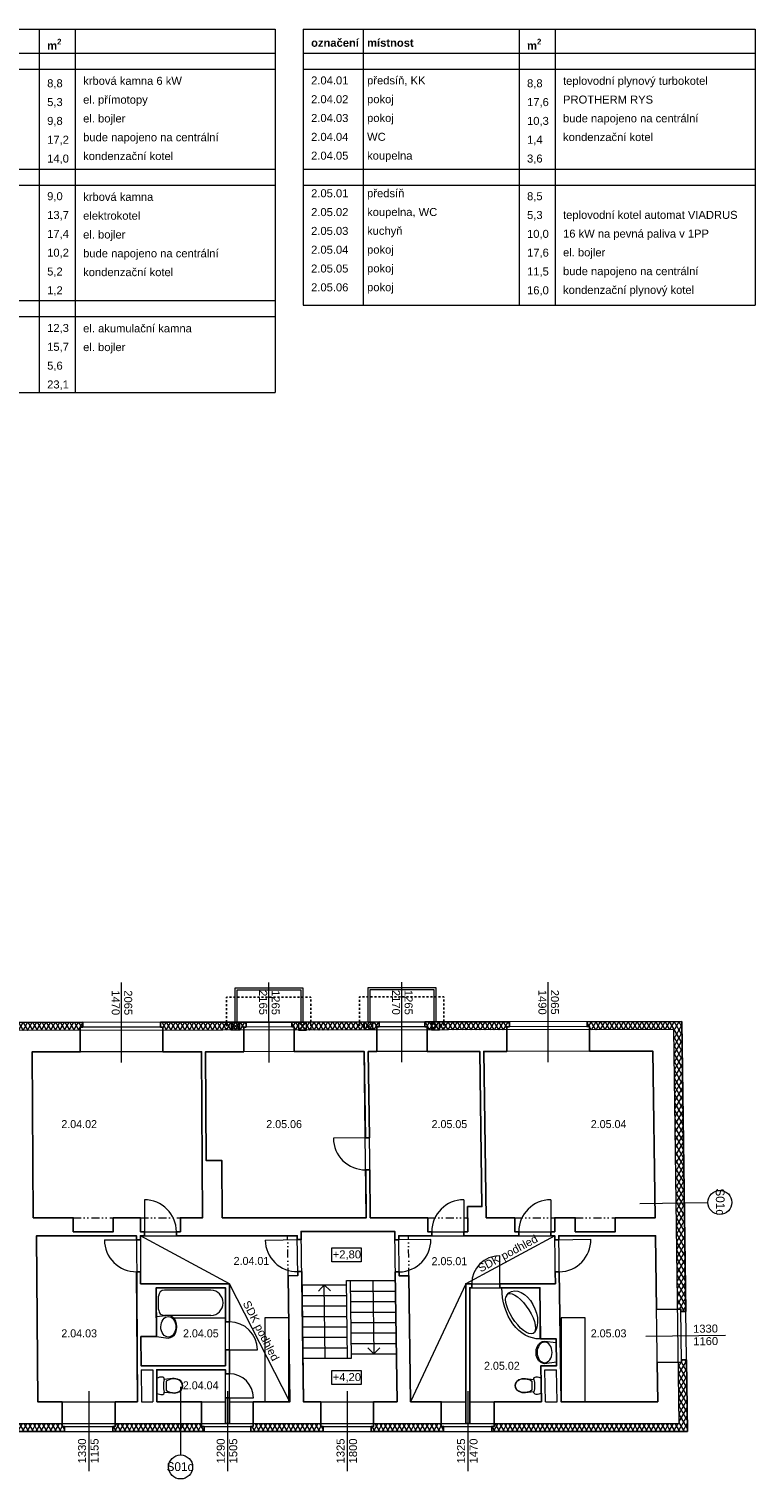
# Model space of a CAD drawing. Extents: x 24941 to 82477, y 21375 to 57615.
# Tile 3 of 3: x 44136 to 62291, y 21375 to 57615. Entities that reach past the tile are written whole.
import ezdxf

# ---------------------------------------------------------------- set-up
doc = ezdxf.new("R2010")
doc.units = 0
doc.header["$MEASUREMENT"] = 0
doc.set_wipeout_variables(frame=1)
for name, pattern in [('DGN Style 2', [0.643626, 0.386175, -0.25745]), ('Wipeout_Contour', [1000, 0, -1000]), ('Čerchovaná se dvěma tečkami M', [455, 200, -75, 15, -75, 15, -75]), ('čárkovaná S', [100, 50, -50])]:
    doc.linetypes.add(name, pattern=pattern)
for name, color, linetype, lineweight in [('2D BOD_Číslo_pera__1', 7, 'Continuous', 15), ('2D VÝPLNĚ_Číslo_pera__4', 91, 'Continuous', 13), ('2D ČÁRY_Číslo_pera__1', 7, 'Continuous', 15), ('2D ČÁRY_Číslo_pera__2', 1, 'Continuous', 25), ('2D ČÁRY_Číslo_pera__3', 150, 'Continuous', 13), ('2D ČÁRY_Číslo_pera__4', 91, 'Continuous', 13), ('komín_Číslo_pera__1', 7, 'Continuous', 15), ('komín_Číslo_pera__4', 91, 'Continuous', 13), ('NÁBYTEK A ZAŘÍZENÍ_Číslo_pera__3', 150, 'Continuous', 13), ('POZNÁMKY.TEXT_Číslo_pera__1', 7, 'Continuous', 15), ('POZNÁMKY.TEXT_Číslo_pera__4', 91, 'Continuous', 13), ('zdi_Číslo_pera__1', 7, 'Continuous', 15)]:
    doc.layers.add(name, color=color, linetype=linetype, lineweight=lineweight)
for name, color, linetype in [('2D ČÁRY', 7, 'Continuous'), ('NÁBYTEK A ZAŘÍZENÍ', 7, 'Continuous'), ('POZNÁMKY.POPISKA', 7, 'Continuous')]:
    doc.layers.add(name, color=color, linetype=linetype)
doc.layers.add('POZNÁMKY.POPISKA_Číslo_pera__241', color=9, linetype='Continuous', lineweight=13, true_color=0x808080)
doc.styles.add('GENERATED_STYLE_1', font='arial.ttf')
doc.styles.add('GENERATED_STYLE_3', font='txt')
pattern_1 = [(60, (0, 0), (-86.60254, 50), []), (120, (0, 0), (86.60254, 50), [])]

# ---------------------------------------------------------------- blocks, each defined once
blk = doc.blocks.new('Vana 01 11')
at = {"layer": 'NÁBYTEK A ZAŘÍZENÍ_Číslo_pera__3', "linetype": 'Continuous'}
for p, q in [((0, 0), (0, 751)), ((0, 751), (1728, 751)), ((1728, 751), (1728, 0)), ((58, 210), (58, 541)), ((1368, 691), (202, 691)), ((0, 0), (1728, 0)), ((1368, 60), (202, 60))]:
    blk.add_line(p, q, dxfattribs=at)
for centre, major_axis, start_param, end_param in [((202, 541), (0, 150), 0, 1.570796), ((1368, 375), (0, 315), 3.141593, 6.283185), ((202, 210), (0, 150), 1.570796, 3.141593)]:
    blk.add_ellipse(centre, major_axis=major_axis, ratio=0.959346, start_param=start_param, end_param=end_param, dxfattribs=at)
blk = doc.blocks.new('WC s nádržkou 1 11')
at = {"linetype": 'Wipeout_Contour', "ltscale": 15629.429493}
blk.add_wipeout([(31, 650), (18, 619), (8, 587), (2, 554), (0, 520), (5, 498), (20, 479), (40, 469), (64, 469), (41, 257), (39, 215), (44, 173), (54, 132), (70, 92), (97, 54), (132, 25), (174, 6), (220, 0), (266, 6), (308, 25), (343, 54), (370, 92), (386, 132), (396, 173), (401, 215), (399, 257), (376, 469), (400, 469), (420, 479), (435, 498), (440, 520), (438, 554), (432, 587), (422, 619), (409, 650)], dxfattribs=at).dxf.layer = 'NÁBYTEK A ZAŘÍZENÍ'
at = {"layer": 'NÁBYTEK A ZAŘÍZENÍ_Číslo_pera__3', "linetype": 'Continuous'}
for p, q in [((2, 554), (0, 520)), ((0, 520), (5, 498)), ((8, 587), (2, 554)), ((5, 498), (20, 479)), ((18, 619), (8, 587)), ((31, 650), (18, 619)), ((20, 479), (40, 469)), ((409, 650), (31, 650)), ((40, 469), (64, 469)), ((64, 469), (41, 257)), ((86, 381), (68, 341)), ((107, 419), (86, 381)), ((333, 419), (107, 419)), ((354, 381), (333, 419)), ((372, 341), (354, 381)), ((399, 257), (376, 469)), ((376, 469), (400, 469)), ((400, 469), (420, 479)), ((422, 619), (409, 650)), ((420, 479), (435, 498)), ((432, 587), (422, 619)), ((438, 554), (432, 587)), ((435, 498), (440, 520)), ((440, 520), (438, 554)), ((41, 257), (39, 215)), ((39, 215), (44, 173)), ((44, 173), (54, 132)), ((49, 256), (47, 215)), ((47, 215), (52, 174)), ((56, 299), (49, 256)), ((52, 174), (62, 134)), ((54, 132), (70, 92)), ((68, 341), (56, 299)), ((62, 134), (78, 96)), ((70, 92), (97, 54)), ((78, 96), (102, 60)), ((97, 54), (132, 25)), ((102, 60), (136, 32)), ((132, 25), (174, 6)), ((136, 32), (176, 14)), ((174, 6), (220, 0)), ((176, 14), (220, 8)), ((220, 8), (264, 14)), ((220, 0), (266, 6)), ((264, 14), (304, 32)), ((266, 6), (308, 25)), ((304, 32), (338, 60)), ((308, 25), (343, 54)), ((338, 60), (362, 96)), ((343, 54), (370, 92)), ((362, 96), (378, 134)), ((370, 92), (386, 132)), ((384, 299), (372, 341)), ((378, 134), (388, 174)), ((391, 256), (384, 299)), ((386, 132), (396, 173)), ((388, 174), (393, 215)), ((393, 215), (391, 256)), ((396, 173), (401, 215)), ((401, 215), (399, 257))]:
    blk.add_line(p, q, dxfattribs=at)
blk.add_ellipse((220, -298), major_axis=(785, 0), ratio=0.9963, start_param=1.370375, end_param=1.771221, dxfattribs=at)
blk = doc.blocks.new('Umyvadlo oválné 11')
at = {"linetype": 'Wipeout_Contour', "ltscale": 7091.437021}
blk.add_wipeout([(0, 214), (2, 185), (10, 158), (21, 132), (49, 94), (82, 63), (145, 28), (212, 7), (281, 0), (350, 7), (417, 28), (480, 63), (514, 94), (541, 132), (553, 158), (560, 185), (562, 214), (527, 508), (35, 508), (-1, 214)], dxfattribs=at).dxf.layer = 'NÁBYTEK A ZAŘÍZENÍ'
at = {"layer": 'NÁBYTEK A ZAŘÍZENÍ_Číslo_pera__3', "linetype": 'Continuous'}
for p, q in [((35, 508), (-1, 214)), ((36, 508), (35, 508)), ((527, 508), (35, 508)), ((527, 508), (527, 508)), ((562, 214), (527, 508))]:
    blk.add_line(p, q, dxfattribs=at)
blk.add_ellipse((281, 214), major_axis=(-258, 0), ratio=0.726361, dxfattribs=at)
blk.add_ellipse((281, 214), major_axis=(-281, 0), ratio=0.760953, start_param=0, end_param=3.141593, dxfattribs=at)
blk = doc.blocks.new('WC s nádržkou 1 11_2')
at = {"linetype": 'Wipeout_Contour', "ltscale": 15629.429493}
blk.add_wipeout([(31, 650), (18, 619), (8, 587), (2, 554), (0, 520), (5, 498), (20, 479), (40, 469), (64, 469), (41, 257), (39, 215), (44, 173), (54, 132), (70, 92), (97, 54), (132, 25), (174, 6), (220, 0), (266, 6), (308, 25), (343, 54), (370, 92), (386, 132), (396, 173), (401, 215), (399, 257), (376, 469), (400, 469), (420, 479), (435, 498), (440, 520), (438, 554), (432, 587), (422, 619), (409, 650)], dxfattribs=at).dxf.layer = 'NÁBYTEK A ZAŘÍZENÍ'
at = {"layer": 'NÁBYTEK A ZAŘÍZENÍ_Číslo_pera__3', "linetype": 'Continuous'}
for p, q in [((2, 554), (0, 520)), ((0, 520), (5, 498)), ((8, 587), (2, 554)), ((5, 498), (20, 479)), ((18, 619), (8, 587)), ((31, 650), (18, 619)), ((20, 479), (40, 469)), ((409, 650), (31, 650)), ((40, 469), (64, 469)), ((64, 469), (41, 257)), ((86, 381), (68, 341)), ((107, 419), (86, 381)), ((333, 419), (107, 419)), ((354, 381), (333, 419)), ((372, 341), (354, 381)), ((399, 257), (376, 469)), ((376, 469), (400, 469)), ((400, 469), (420, 479)), ((422, 619), (409, 650)), ((420, 479), (435, 498)), ((432, 587), (422, 619)), ((438, 554), (432, 587)), ((435, 498), (440, 520)), ((440, 520), (438, 554)), ((41, 257), (39, 215)), ((39, 215), (44, 173)), ((44, 173), (54, 132)), ((49, 256), (47, 215)), ((47, 215), (52, 174)), ((56, 299), (49, 256)), ((52, 174), (62, 134)), ((54, 132), (70, 92)), ((68, 341), (56, 299)), ((62, 134), (78, 96)), ((70, 92), (97, 54)), ((78, 96), (102, 60)), ((97, 54), (132, 25)), ((102, 60), (136, 32)), ((132, 25), (174, 6)), ((136, 32), (176, 14)), ((174, 6), (220, 0)), ((176, 14), (220, 8)), ((220, 8), (264, 14)), ((220, 0), (266, 6)), ((264, 14), (304, 32)), ((266, 6), (308, 25)), ((304, 32), (338, 60)), ((308, 25), (343, 54)), ((338, 60), (362, 96)), ((343, 54), (370, 92)), ((362, 96), (378, 134)), ((370, 92), (386, 132)), ((384, 299), (372, 341)), ((378, 134), (388, 174)), ((391, 256), (384, 299)), ((386, 132), (396, 173)), ((388, 174), (393, 215)), ((393, 215), (391, 256)), ((396, 173), (401, 215)), ((401, 215), (399, 257))]:
    blk.add_line(p, q, dxfattribs=at)
blk.add_ellipse((220, -298), major_axis=(785, 0), ratio=0.9963, start_param=1.370375, end_param=1.771221, dxfattribs=at)
blk = doc.blocks.new('Umyvadlo oválné 11_2')
at = {"linetype": 'Wipeout_Contour', "ltscale": 7091.437021}
blk.add_wipeout([(0, 214), (2, 185), (10, 158), (21, 132), (49, 94), (82, 63), (145, 28), (212, 7), (281, 0), (350, 7), (417, 28), (480, 63), (514, 94), (541, 132), (553, 158), (560, 185), (562, 214), (527, 508), (35, 508), (-1, 214)], dxfattribs=at).dxf.layer = 'NÁBYTEK A ZAŘÍZENÍ'
at = {"layer": 'NÁBYTEK A ZAŘÍZENÍ_Číslo_pera__3', "linetype": 'Continuous'}
for p, q in [((35, 508), (-1, 214)), ((36, 508), (35, 508)), ((527, 508), (35, 508)), ((527, 508), (527, 508)), ((562, 214), (527, 508))]:
    blk.add_line(p, q, dxfattribs=at)
blk.add_ellipse((281, 214), major_axis=(-258, 0), ratio=0.726361, dxfattribs=at)
blk.add_ellipse((281, 214), major_axis=(-281, 0), ratio=0.760953, start_param=0, end_param=3.141593, dxfattribs=at)
blk = doc.blocks.new('Vana rohová 02 11')
at = {"layer": 'NÁBYTEK A ZAŘÍZENÍ_Číslo_pera__3', "linetype": 'Continuous'}
for p, q in [((0, 0), (0, 950)), ((126, 774), (91, 708)), ((183, 828), (126, 774)), ((153, 794), (144, 747)), ((144, 747), (153, 691)), ((183, 828), (153, 794)), ((183, 828), (228, 850)), ((291, 857), (228, 850)), ((367, 849), (291, 857)), ((455, 828), (367, 849)), ((549, 793), (455, 828)), ((648, 746), (549, 793)), ((747, 689), (648, 746)), ((91, 708), (77, 634)), ((77, 634), (85, 554)), ((85, 554), (115, 471)), ((115, 471), (165, 388)), ((153, 691), (182, 626)), ((165, 388), (234, 309)), ((182, 626), (229, 556)), ((229, 556), (292, 482)), ((292, 482), (369, 409)), ((369, 409), (457, 339)), ((841, 624), (747, 689)), ((929, 554), (841, 624)), ((1006, 481), (929, 554)), ((1069, 408), (1006, 481)), ((1116, 337), (1069, 408)), ((0, 0), (1280, 0)), ((234, 309), (319, 237)), ((319, 237), (417, 174)), ((417, 174), (523, 123)), ((457, 339), (551, 274)), ((523, 123), (634, 85)), ((551, 274), (650, 217)), ((634, 85), (746, 63)), ((650, 217), (749, 170)), ((746, 63), (854, 57)), ((749, 170), (843, 135)), ((843, 135), (931, 114)), ((854, 57), (955, 67)), ((931, 114), (1007, 107)), ((955, 67), (1043, 94)), ((1007, 107), (1070, 114)), ((1043, 94), (1116, 135)), ((1070, 114), (1116, 135)), ((1145, 273), (1116, 337)), ((1116, 135), (1145, 169)), ((1155, 216), (1145, 273)), ((1145, 169), (1155, 216))]:
    blk.add_line(p, q, dxfattribs=at)
blk.add_ellipse((0, 0), major_axis=(1280, 0), ratio=0.742104, start_param=0, end_param=1.570797, dxfattribs=at)
blk = doc.blocks.new('LINE_8776', base_point=(51545, 24394))
at = {"layer": '2D ČÁRY_Číslo_pera__3', "linetype": 'Continuous'}
for p, q in [((51520, 26224), (51372, 26072)), ((51545, 24394), (51520, 26224)), ((51520, 26224), (51672, 26076))]:
    blk.add_line(p, q, dxfattribs=at)
blk = doc.blocks.new('LINE_8785', base_point=(52738, 26334))
at = {"layer": '2D ČÁRY_Číslo_pera__3', "linetype": 'Continuous'}
for p, q in [((52738, 26334), (52763, 24504)), ((52763, 24504), (52611, 24652)), ((52763, 24504), (52911, 24656))]:
    blk.add_line(p, q, dxfattribs=at)
blk = doc.blocks.new('LINE_10201', base_point=(47928, 23675))
at = {"layer": 'POZNÁMKY.POPISKA_Číslo_pera__241', "linetype": 'Continuous'}
blk.add_line((47928, 23675), (47928, 21975), dxfattribs=at)
blk.add_circle((47928, 21675), 300, dxfattribs=at)
blk = doc.blocks.new('LINE_10202', base_point=(59412, 28261))
at = {"layer": 'POZNÁMKY.POPISKA_Číslo_pera__241', "linetype": 'Continuous'}
blk.add_line((59412, 28261), (61112, 28284), dxfattribs=at)
blk.add_circle((61412, 28288), 300, dxfattribs=at)

msp = doc.modelspace()

# ---------------------------------------------------------------- hatches: boundary and pattern name
at = {"layer": '2D VÝPLNĚ_Číslo_pera__4', "linetype": 'Continuous'}
h = msp.add_hatch(dxfattribs=at)
h.set_pattern_fill('TEPELNA_IZOLACE_MINERÁL', color=8, style=0, pattern_type=2)
h.set_pattern_definition(pattern_1)
h.paths.add_polyline_path([(45479, 32790), (41931, 32786), (41932, 32662), (41992, 32662), (41992, 32586), (45419, 32590), (45419, 32666), (45479, 32666)], flags=0)
h = msp.add_hatch(dxfattribs=at)
h.set_pattern_fill('TEPELNA_IZOLACE_MINERÁL', color=8, style=0, pattern_type=2)
h.set_pattern_definition(pattern_1)
h.paths.add_polyline_path([(49567, 32795), (47423, 32792), (47424, 32668), (47484, 32668), (47484, 32592), (49507, 32595), (49507, 32671), (49567, 32671)], flags=0)
h = msp.add_hatch(dxfattribs=at)
h.set_pattern_fill('TEPELNA_IZOLACE_MINERÁL', color=8, style=0, pattern_type=2)
h.set_pattern_definition(pattern_1)
h.paths.add_polyline_path([(52891, 32798), (50710, 32796), (50710, 32672), (50770, 32672), (50770, 32596), (52831, 32598), (52831, 32674), (52891, 32674)], flags=0)
h = msp.add_hatch(dxfattribs=at)
h.set_pattern_fill('TEPELNA_IZOLACE_MINERÁL', color=8, style=0, pattern_type=2)
h.set_pattern_definition(pattern_1)
h.paths.add_polyline_path([(56148, 32802), (54034, 32800), (54034, 32676), (54094, 32676), (54094, 32600), (56089, 32602), (56089, 32678), (56149, 32678)], flags=0)
h = msp.add_hatch(dxfattribs=at)
h.set_pattern_fill('TEPELNA_IZOLACE_MINERÁL', color=8, style=0, pattern_type=2)
h.set_pattern_definition(pattern_1)
h.paths.add_polyline_path([(60460, 32807), (58094, 32805), (58094, 32681), (58154, 32681), (58154, 32605), (60263, 32607), (60359, 25620), (60435, 25621), (60436, 25561), (60560, 25563)], flags=0)
h = msp.add_hatch(dxfattribs=at)
h.set_pattern_fill('TEPELNA_IZOLACE_MINERÁL', color=8, style=0, pattern_type=2)
h.set_pattern_definition(pattern_1)
h.paths.add_polyline_path([(55709, 22688), (55709, 22564), (60601, 22564), (60576, 24356), (60452, 24354), (60453, 24294), (60377, 24293), (60398, 22764), (55769, 22764), (55769, 22688)], flags=0)
h = msp.add_hatch(dxfattribs=at)
h.set_pattern_fill('TEPELNA_IZOLACE_MINERÁL', color=8, style=0, pattern_type=2)
h.set_pattern_definition(pattern_1)
h.paths.add_polyline_path([(43829, 22688), (43829, 22564), (45024, 22564), (45024, 22688), (44964, 22688), (44964, 22764), (43889, 22764), (43889, 22688)], flags=0)
h = msp.add_hatch(dxfattribs=at)
h.set_pattern_fill('TEPELNA_IZOLACE_MINERÁL', color=8, style=0, pattern_type=2)
h.set_pattern_definition(pattern_1)
h.paths.add_polyline_path([(46233, 22688), (46233, 22564), (48514, 22564), (48514, 22688), (48454, 22688), (48454, 22764), (46293, 22764), (46293, 22688)], flags=0)
h = msp.add_hatch(dxfattribs=at)
h.set_pattern_fill('TEPELNA_IZOLACE_MINERÁL', color=8, style=0, pattern_type=2)
h.set_pattern_definition(pattern_1)
h.paths.add_polyline_path([(49681, 22688), (49681, 22564), (51492, 22564), (51492, 22688), (51432, 22688), (51432, 22764), (49741, 22764), (49741, 22688)], flags=0)
h = msp.add_hatch(dxfattribs=at)
h.set_pattern_fill('TEPELNA_IZOLACE_MINERÁL', color=8, style=0, pattern_type=2)
h.set_pattern_definition(pattern_1)
h.paths.add_polyline_path([(52694, 22688), (52694, 22564), (54505, 22564), (54505, 22688), (54445, 22688), (54445, 22764), (52754, 22764), (52754, 22688)], flags=0)

# ---------------------------------------------------------------- linework, layer by layer
at = {"layer": '2D BOD_Číslo_pera__1', "color": 8, "linetype": 'Continuous', "flags": 128}
for points in [[(50993, 32796), (50992, 33646), (49282, 33644), (49283, 32794)], [(50944, 32796), (50943, 33596), (49333, 33594), (49334, 32794)], [(54317, 32800), (54316, 33650), (52606, 33648), (52607, 32798)], [(54267, 32800), (54266, 33600), (52656, 33598), (52657, 32798)], [(49399, 32594), (49199, 32594), (49199, 32794), (49399, 32794)], [(50879, 32596), (51079, 32596), (51079, 32796), (50879, 32796)], [(52722, 32598), (52522, 32598), (52522, 32798), (52722, 32798)], [(54202, 32600), (54402, 32600), (54402, 32800), (54202, 32800)]]:
    msp.add_lwpolyline(points, close=True, dxfattribs=at)
at = {"layer": '2D ČÁRY_Číslo_pera__1', "color": 8, "linetype": 'Continuous'}
for p, q in [((60460, 32807), (37860, 32781)), ((45419, 32666), (45420, 32049)), ((45479, 32790), (45479, 32666)), ((47423, 32792), (47424, 32668)), ((47484, 32668), (47484, 32052)), ((49199, 32594), (49399, 32794)), ((49199, 32794), (49399, 32594)), ((49507, 32671), (49508, 32054)), ((49567, 32795), (49567, 32671)), ((50710, 32796), (50710, 32672)), ((50770, 32672), (50771, 32056)), ((51079, 32596), (50879, 32796)), ((51079, 32796), (50879, 32596)), ((52522, 32598), (52722, 32798)), ((52522, 32798), (52722, 32598)), ((52831, 32674), (52832, 32058)), ((52891, 32798), (52891, 32674)), ((54034, 32800), (54034, 32676)), ((54094, 32676), (54094, 32059)), ((54402, 32600), (54202, 32800)), ((54402, 32800), (54202, 32600)), ((56089, 32678), (56089, 32062)), ((56148, 32802), (56149, 32678)), ((58094, 32805), (58094, 32681)), ((58154, 32681), (58155, 32064)), ((60601, 22564), (60460, 32807)), ((52571, 27904), (52520, 32058)), ((52620, 32058), (52671, 27904)), ((44245, 27904), (45245, 27904)), ((45245, 27554), (45245, 27904)), ((45245, 27554), (46245, 27554)), ((46245, 27554), (46245, 27904)), ((46245, 27904), (46921, 27904)), ((46921, 27554), (46921, 27904)), ((46921, 27554), (47921, 27554)), ((47921, 27554), (47921, 27904)), ((47921, 27904), (48478, 27904)), ((48968, 27904), (52571, 27904)), ((52671, 27904), (54107, 27904)), ((54107, 27904), (54107, 27554)), ((54107, 27554), (55107, 27554)), ((55107, 27904), (55107, 27554)), ((55567, 27904), (56283, 27904)), ((56283, 27904), (56283, 27554)), ((56283, 27554), (57283, 27554)), ((57283, 27904), (57283, 27554)), ((57283, 27904), (57797, 27904)), ((57797, 27904), (57797, 27554)), ((57797, 27554), (58797, 27554)), ((58797, 27904), (58797, 27554)), ((58797, 27904), (59797, 27904)), ((44328, 27454), (46821, 27454)), ((46921, 27455), (46928, 26254)), ((46921, 27454), (50843, 27454)), ((50856, 26458), (50843, 27454)), ((53383, 27454), (57283, 27454)), ((57383, 27454), (59803, 27454)), ((50616, 26454), (50856, 26458)), ((46928, 26254), (49147, 26254)), ((47319, 26154), (49047, 26154)), ((49047, 24204), (49047, 26154)), ((49147, 22764), (49147, 26254)), ((53637, 26454), (53397, 26451)), ((55057, 26254), (57300, 26254)), ((55057, 22764), (55057, 26254)), ((55157, 26154), (56911, 26154)), ((55157, 22764), (55157, 26154)), ((60435, 25621), (59829, 25613)), ((60560, 25563), (60436, 25561)), ((46936, 24934), (46941, 24204)), ((60453, 24294), (59847, 24286)), ((60576, 24356), (60452, 24354)), ((46942, 24104), (46947, 23304)), ((49047, 22764), (49047, 24104)), ((44964, 22688), (44964, 23304)), ((46293, 22688), (46293, 23304)), ((48454, 22688), (48454, 23304)), ((49741, 22688), (49741, 23304)), ((51432, 22688), (51432, 23304)), ((52754, 22688), (52754, 23304)), ((54445, 22688), (54445, 23304)), ((55769, 22688), (55769, 23304)), ((26191, 22564), (60601, 22564)), ((45024, 22564), (45024, 22688)), ((46233, 22564), (46233, 22688)), ((48514, 22564), (48514, 22688)), ((49681, 22564), (49681, 22688)), ((51492, 22564), (51492, 22688)), ((52694, 22564), (52694, 22688)), ((54505, 22564), (54505, 22688)), ((55709, 22564), (55709, 22688))]:
    msp.add_line(p, q, dxfattribs=at)
at = {"layer": '2D ČÁRY_Číslo_pera__2', "color": 8, "linetype": 'čárkovaná S', "flags": 128}
for points in [[(49073, 32594), (49073, 33419), (51182, 33421), (51182, 32596)], [(52402, 32598), (52402, 33423), (54511, 33425), (54511, 32600)]]:
    msp.add_lwpolyline(points, dxfattribs=at)
at = {"layer": '2D ČÁRY_Číslo_pera__2', "color": 8, "linetype": 'Continuous', "flags": 128}
msp.add_lwpolyline([(43829, 22564), (45024, 22564), (45024, 22688), (44964, 22688), (44964, 23304), (44357, 23304), (44328, 27454), (46821, 27454), (46821, 27354), (46921, 27355), (46921, 27455), (47021, 27454), (47021, 27554), (46921, 27554), (46921, 27904), (46245, 27904), (46245, 27554), (45245, 27554), (45245, 27904), (44245, 27904), (44215, 32048), (45420, 32049), (45419, 32666), (45479, 32666), (45479, 32790), (41931, 32786)], dxfattribs=at)
for points in [[(47821, 27454), (47821, 27554), (47921, 27554), (47921, 27904), (48478, 27904), (48452, 32053), (47484, 32052), (47484, 32668), (47424, 32668), (47423, 32792), (49567, 32795), (49567, 32671), (49507, 32671), (49508, 32054), (48552, 32054), (48569, 29334), (48959, 29334), (48968, 27904), (52571, 27904), (52557, 29103), (52656, 29104), (52671, 27904), (54107, 27904), (54107, 27554), (54207, 27554), (54207, 27454), (53383, 27454), (53384, 27351), (53284, 27350), (53281, 27564), (50941, 27564), (50944, 27359), (50844, 27357), (50843, 27454)], [(52547, 29903), (52647, 29904), (52620, 32058), (52832, 32058), (52831, 32674), (52891, 32674), (52891, 32798), (50710, 32796), (50710, 32672), (50770, 32672), (50771, 32056), (52520, 32058)], [(55567, 27904), (55510, 32061), (56089, 32062), (56089, 32678), (56149, 32678), (56148, 32802), (54034, 32800), (54034, 32676), (54094, 32676), (54094, 32059), (55410, 32061), (55463, 28184), (55103, 28184), (55107, 27554), (55007, 27554), (55007, 27454), (56383, 27454), (56383, 27554), (56283, 27554), (56283, 27904)], [(59829, 25613), (60435, 25621), (60436, 25561), (60560, 25563), (60460, 32807), (58094, 32805), (58094, 32681), (58154, 32681), (58155, 32064), (59740, 32066), (59797, 27904), (58797, 27904), (58797, 27554), (57797, 27554), (57797, 27904), (57283, 27904), (57283, 27554), (57183, 27554), (57183, 27454), (57283, 27454), (57285, 27353), (57385, 27354), (57383, 27454), (59803, 27454)], [(49741, 23304), (49741, 22688), (49681, 22688), (49681, 22564), (51492, 22564), (51492, 22688), (51432, 22688), (51432, 23304), (51000, 23304), (50955, 26559), (50855, 26558), (50856, 26458), (50616, 26454), (50660, 23304)], [(52754, 23304), (53340, 23304), (53295, 26550), (53395, 26551), (53397, 26451), (53637, 26454), (53680, 23304), (54445, 23304), (54445, 22688), (54505, 22688), (54505, 22564), (52694, 22564), (52694, 22688), (52754, 22688)], [(55207, 26254), (55057, 26254), (55057, 22764), (55157, 22764), (55157, 26154), (55207, 26154)], [(49047, 23404), (49047, 22764), (49147, 22764), (49147, 23404)]]:
    msp.add_lwpolyline(points, close=True, dxfattribs=at)
at = {"layer": '2D ČÁRY_Číslo_pera__3', "color": 8, "linetype": 'Continuous'}
for p, q in [((52647, 29904), (51747, 29893)), ((52656, 29104), (52557, 29103)), ((47021, 28354), (47021, 27454)), ((55007, 28354), (55007, 27454)), ((57183, 28354), (57183, 27454)), ((47821, 27554), (47821, 27454)), ((54207, 27554), (54207, 27454)), ((56383, 27554), (56383, 27454)), ((46021, 27349), (46921, 27355)), ((50044, 27346), (50944, 27359)), ((54184, 27362), (53284, 27350)), ((57285, 27353), (58185, 27365)), ((55907, 26154), (55907, 26954)), ((46826, 26554), (46926, 26555)), ((50855, 26558), (50955, 26559)), ((53395, 26551), (53295, 26550)), ((57296, 26553), (57396, 26554)), ((55207, 26154), (55207, 26254)), ((49047, 25303), (49147, 25303)), ((49047, 24603), (49847, 24603)), ((49047, 24004), (49147, 24004)), ((49047, 23404), (49747, 23404))]:
    msp.add_line(p, q, dxfattribs=at)
at = {"layer": '2D ČÁRY_Číslo_pera__3', "color": 8, "linetype": 'Čerchovaná se dvěma tečkami M'}
for p, q in [((45245, 27904), (46245, 27904)), ((46921, 27904), (47921, 27904)), ((54107, 27904), (55107, 27904)), ((56283, 27904), (57283, 27904)), ((57797, 27904), (58797, 27904)), ((50616, 26454), (50603, 27454)), ((53637, 26454), (53623, 27454))]:
    msp.add_line(p, q, dxfattribs=at)
at = {"layer": '2D ČÁRY_Číslo_pera__3', "color": 8, "linetype": 'Continuous', "flags": 128}
msp.add_lwpolyline([(50631, 23304), (50631, 25404), (50031, 25404), (50031, 23304)], close=True, dxfattribs=at)
at = {"layer": '2D ČÁRY_Číslo_pera__3', "color": 8, "linetype": 'Continuous'}
for centre, radius, start, end in [((52547, 29903), 800, 180.7085, 270.7085), ((47021, 27554), 800, 0, 90), ((55007, 27554), 800, 90, 180), ((57183, 27554), 800, 90, 180), ((46821, 27354), 800, 180.3567, 270.3567), ((50844, 27357), 800, 180.7866, 270.7866), ((53384, 27351), 800, 270.7866, 0.7866), ((57385, 27354), 800, 270.7866, 0.7866), ((55907, 26254), 700, 90, 180), ((49147, 24603), 700, 0, 90), ((49147, 23404), 600, 0, 90)]:
    msp.add_arc(centre, radius, start, end, dxfattribs=at)
at = {"layer": '2D ČÁRY_Číslo_pera__4', "linetype": 'Continuous'}
for p, q in [((38991, 57615), (50291, 57615)), ((44391, 57615), (44391, 48530)), ((45291, 57615), (45291, 48530)), ((50291, 57615), (50291, 48530)), ((50991, 57615), (50991, 50715)), ((50991, 57615), (62291, 57615)), ((52491, 57615), (52491, 50715)), ((56391, 57615), (56391, 50715)), ((57291, 57615), (57291, 50715)), ((62291, 57615), (62291, 50715)), ((38991, 57015), (50291, 57015)), ((50991, 57015), (62291, 57015)), ((38991, 56615), (50291, 56615)), ((38991, 54115), (50291, 54115)), ((50991, 54115), (62291, 54115)), ((38991, 53715), (50291, 53715)), ((50991, 53715), (62291, 53715)), ((38991, 50830), (50291, 50830)), ((38991, 50430), (50291, 50430)), ((50991, 50715), (62291, 50715)), ((38991, 48530), (50291, 48530))]:
    msp.add_line(p, q, dxfattribs=at)
at = {"layer": '2D ČÁRY_Číslo_pera__4', "color": 8, "linetype": 'Continuous'}
for p, q in [((46452, 31781), (46450, 33781)), ((50140, 31785), (50137, 33785)), ((53463, 31789), (53461, 33789)), ((57122, 31793), (57120, 33793)), ((49147, 26254), (46921, 27455)), ((57283, 27454), (55057, 26254)), ((50660, 23304), (49147, 26254)), ((55057, 26254), (53680, 23304)), ((59558, 24945), (61557, 24973)), ((45629, 23574), (45629, 21574)), ((49097, 23574), (49097, 21574)), ((52093, 23574), (52093, 21574)), ((55107, 23574), (55107, 21574))]:
    msp.add_line(p, q, dxfattribs=at)
at = {"layer": 'komín_Číslo_pera__1', "color": 8, "linetype": 'Continuous'}
for p, q in [((48452, 32053), (48478, 27904)), ((48552, 32054), (48569, 29334)), ((55463, 28184), (55410, 32061)), ((55567, 27904), (55510, 32061)), ((48569, 29334), (48959, 29334)), ((48959, 29334), (48968, 27904)), ((55103, 28184), (55463, 28184)), ((55107, 27904), (55103, 28184)), ((46821, 27454), (46847, 23304)), ((57300, 26254), (57283, 27454))]:
    msp.add_line(p, q, dxfattribs=at)
at = {"layer": 'komín_Číslo_pera__4', "linetype": 'Continuous'}
msp.add_line((50991, 56615), (62291, 56615), dxfattribs=at)
at = {"layer": 'POZNÁMKY.TEXT_Číslo_pera__1', "color": 8, "linetype": 'Continuous', "flags": 128}
for points in [[(51712, 27156), (52445, 27156), (52445, 26802), (51712, 26802)], [(51712, 24090), (52445, 24090), (52445, 23736), (51712, 23736)]]:
    msp.add_lwpolyline(points, close=True, dxfattribs=at)
at = {"layer": 'zdi_Číslo_pera__1', "color": 8, "linetype": 'Continuous'}
for p, q in [((47484, 32668), (45419, 32666)), ((50770, 32672), (49507, 32671)), ((54094, 32676), (52831, 32674)), ((58154, 32681), (56089, 32678)), ((60263, 32607), (38060, 32581)), ((60398, 22764), (60263, 32607)), ((48452, 32053), (44215, 32048)), ((44245, 27904), (44215, 32048)), ((52520, 32058), (48552, 32053)), ((55410, 32061), (52620, 32058)), ((59740, 32066), (55510, 32061)), ((59797, 27904), (59740, 32066)), ((50596, 27904), (51076, 27904)), ((50596, 27904), (50596, 27904)), ((50941, 27564), (51141, 27564)), ((51000, 23304), (50941, 27564)), ((51941, 27564), (51141, 27564)), ((51941, 27564), (53281, 27564)), ((52077, 27904), (52571, 27904)), ((52671, 27904), (53617, 27904)), ((53340, 23304), (53281, 27564)), ((44357, 23304), (44328, 27454)), ((53397, 26451), (53383, 27454)), ((59860, 23304), (59803, 27454)), ((50660, 23304), (50616, 26454)), ((50960, 26224), (52080, 26224)), ((52105, 24394), (52078, 26334)), ((52078, 26334), (53298, 26334)), ((52205, 24394), (52178, 26334)), ((53680, 23304), (53637, 26454)), ((50963, 25960), (52083, 25960)), ((52182, 26070), (53302, 26070)), ((52185, 25809), (53305, 25809)), ((50967, 25699), (52087, 25699)), ((50970, 25438), (52090, 25438)), ((52189, 25548), (53309, 25548)), ((60453, 24294), (60435, 25621)), ((50974, 25177), (52094, 25177)), ((52193, 25287), (53313, 25287)), ((52196, 25026), (53316, 25026)), ((50978, 24916), (52098, 24916)), ((50981, 24655), (52101, 24655)), ((52200, 24765), (53320, 24765)), ((50985, 24394), (52205, 24394)), ((52203, 24504), (53323, 24504)), ((46941, 24204), (49047, 24204)), ((44357, 23304), (46847, 23304)), ((49147, 23304), (50660, 23304)), ((51000, 23304), (53340, 23304)), ((53680, 23304), (55057, 23304)), ((55157, 23304), (56950, 23304)), ((57050, 23304), (57340, 23304)), ((57440, 23304), (59860, 23304)), ((26390, 22764), (60398, 22764)), ((44964, 22688), (46293, 22688)), ((48454, 22688), (49741, 22688)), ((51432, 22688), (52754, 22688)), ((54445, 22688), (55769, 22688))]:
    msp.add_line(p, q, dxfattribs=at)
at = {"layer": 'zdi_Číslo_pera__1', "color": 8, "linetype": 'DGN Style 2'}
msp.add_line((52077, 27904), (51076, 27904), dxfattribs=at)

# ---------------------------------------------------------------- block references
at = {"layer": '2D ČÁRY', "color": 8, "linetype": 'Continuous'}
for name, p in [('LINE_8776', (51545, 24394)), ('LINE_8785', (52738, 26334))]:
    msp.add_blockref(name, p, dxfattribs=at)
at = {"layer": 'NÁBYTEK A ZAŘÍZENÍ', "color": 8, "linetype": 'Continuous'}
msp.add_blockref('Vana 01 11', (47319, 25403), dxfattribs=at)
at = {"layer": 'NÁBYTEK A ZAŘÍZENÍ', "color": 8, "linetype": 'Continuous', "rotation": 90}
msp.add_blockref('WC s nádržkou 1 11', (47984, 23484), dxfattribs=at)
at = {"layer": 'POZNÁMKY.POPISKA', "color": 8, "linetype": 'Continuous'}
msp.add_blockref('LINE_10202', (59412, 28261), dxfattribs=at)

# ---------------------------------------------------------------- texts
at = {"layer": 'POZNÁMKY.TEXT_Číslo_pera__4', "linetype": 'Continuous', "char_height": 200, "attachment_point": 1}
for s, insert, line_spacing_factor, style in [('\\A1;{\\fArial|b1|i0|c238|p38;m\\A1{\\H0.7x;\\S2^  ;}\\P\\fArial|b0|i0|c238|p38;\\P8,8\\P5,3\\P9,8\\P17,2\\P14,0\\P\\P9,0\\P13,7\\P17,4\\P10,2\\P5,2\\P1,2\\P\\P12,3\\P15,7\\P5,6\\P23,1}', (44591, 57370), 1.411325, 'GENERATED_STYLE_3'), ('\\A1;{\\fArial|b1|i0|c238|p38;označení\\P\\fArial|b0|i0|c238|p38;\\P2.04.01\\P2.04.02\\P2.04.03\\P2.04.04\\P2.04.05\\P\\P2.05.01\\P2.05.02\\P2.05.03\\P2.05.04\\P2.05.05\\P2.05.06}', (51191, 57371), 1.410208, 'GENERATED_STYLE_3'), ('\\A1;{\\fArial|b1|i0|c238|p38;místnost\\P\\fArial|b0|i0|c238|p38;\\Ppředsíň, KK\\Ppokoj\\Ppokoj\\PWC\\Pkoupelna\\P\\Ppředsíň\\Pkoupelna, WC\\Pkuchyň\\Ppokoj\\Ppokoj\\Ppokoj}', (52591, 57371), 1.409594, 'GENERATED_STYLE_3'), ('\\A1;{\\fArial|b1|i0|c238|p38;m\\A1{\\H0.7x;\\S2^  ;}\\P\\fArial|b0|i0|c238|p38;\\P8,8\\P17,6\\P10,3\\P1,4\\P3,6\\P\\P8,5\\P5,3\\P10,0\\P17,6\\P11,5\\P16,0}', (56591, 57370), 1.411228, 'GENERATED_STYLE_3'), ('{krbová kamna 6 kW\\Pel. přímotopy\\Pel. bojler\\Pbude napojeno na centrální\\Pkondenzační kotel}', (45491, 56420), 1.410007, 'GENERATED_STYLE_1'), ('{teplovodní plynový turbokotel \\PPROTHERM RYS\\Pbude napojeno na centrální\\Pkondenzační kotel}', (57491, 56420), 1.405228, 'GENERATED_STYLE_1'), ('{krbová kamna \\Pelektrokotel\\Pel. bojler\\Pbude napojeno na centrální\\Pkondenzační kotel}', (45491, 53520), 1.411062, 'GENERATED_STYLE_1'), ('{teplovodní kotel automat VIADRUS \\P16 kW na pevná paliva v 1PP\\Pel. bojler\\Pbude napojeno na centrální\\Pkondenzační plynový kotel}', (57491, 53070), 1.40648, 'GENERATED_STYLE_1'), ('{el. akumulační kamna\\Pel. bojler}', (45491, 50234), 1.405851, 'GENERATED_STYLE_1')]:
    msp.add_mtext(s, dxfattribs=dict(at, insert=insert, line_spacing_factor=line_spacing_factor, style=style))
at = {"layer": 'POZNÁMKY.TEXT_Číslo_pera__4', "color": 8, "linetype": 'Continuous', "char_height": 200, "attachment_point": 8, "line_spacing_factor": 0.938049, "style": 'GENERATED_STYLE_1'}
for s, insert, rotation in [('{2065\\P1470}', (46202, 33278), 270.0667), ('{1265\\P2165}', (49889, 33283), 270.0667), ('{1265\\P2170}', (53213, 33287), 270.0667), ('{2065\\P1490}', (56872, 33291), 270.0667), ('{1330\\P1160}', (61059, 24717), 0.7866), ('{1330\\P1155}', (45878, 22077), 89.9996), ('{1290\\P1505}', (49346, 22076), 89.9996), ('{1325\\P1800}', (52342, 22076), 89.9996), ('{1325\\P1470}', (55356, 22076), 89.9996)]:
    msp.add_mtext(s, dxfattribs=dict(at, insert=insert, rotation=rotation))
at = {"layer": 'POZNÁMKY.TEXT_Číslo_pera__4', "color": 8, "linetype": 'Continuous', "char_height": 200}
for s, insert, attachment_point, style in [('{2.04.02}', (44945, 30345), 1, 'GENERATED_STYLE_3'), ('{2.05.06}', (50070, 30345), 1, 'GENERATED_STYLE_3'), ('{2.05.05}', (54203, 30345), 1, 'GENERATED_STYLE_3'), ('{2.05.04}', (58184, 30345), 1, 'GENERATED_STYLE_3'), ('{2.04.01}', (49253, 26925), 1, 'GENERATED_STYLE_3'), ('{+2,80}', (51732, 26970), 4, 'GENERATED_STYLE_1'), ('{2.05.01}', (54203, 26919), 1, 'GENERATED_STYLE_3'), ('{2.04.03}', (44945, 25115), 1, 'GENERATED_STYLE_3'), ('{2.05.03}', (58184, 25115), 1, 'GENERATED_STYLE_3'), ('{+4,20}', (51732, 23904), 4, 'GENERATED_STYLE_1')]:
    msp.add_mtext(s, dxfattribs=dict(at, insert=insert, attachment_point=attachment_point, style=style))
at = {"layer": 'POZNÁMKY.TEXT_Číslo_pera__4', "color": 8, "linetype": 'Continuous', "attachment_point": 4}
for s, insert, char_height, rotation, style in [('{S01c}', (61416, 28639), 220, 270.7866, 'GENERATED_STYLE_3'), ('{SDK podhled}', (55399, 26596), 200, 28.3259, 'GENERATED_STYLE_1'), ('{SDK podhled}', (49537, 25799), 200, 297.1425, 'GENERATED_STYLE_1'), ('{S01c}', (47577, 21683), 220, 359.9996, 'GENERATED_STYLE_3')]:
    msp.add_mtext(s, dxfattribs=dict(at, insert=insert, char_height=char_height, rotation=rotation, style=style))

# ---------------------------------------------------------------- next in the draw order: linework, layer by layer
at = {"layer": '2D ČÁRY_Číslo_pera__1', "color": 8, "linetype": 'Continuous'}
for p, q in [((47232, 24104), (47237, 23304)), ((47332, 24104), (47337, 23304))]:
    msp.add_line(p, q, dxfattribs=at)
at = {"layer": 'zdi_Číslo_pera__1', "color": 8, "linetype": 'Continuous'}
for p, q in [((46942, 24104), (47232, 24104)), ((47332, 24104), (49047, 24104)), ((46947, 23304), (47237, 23304)), ((47337, 23304), (49047, 23304))]:
    msp.add_line(p, q, dxfattribs=at)

# ---------------------------------------------------------------- next in the draw order: block references
at = {"layer": 'NÁBYTEK A ZAŘÍZENÍ', "color": 8, "linetype": 'Continuous', "rotation": 89.80880306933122}
msp.add_blockref('Umyvadlo oválné 11', (47834, 24897), dxfattribs=at)
at = {"layer": 'NÁBYTEK A ZAŘÍZENÍ', "color": 8, "linetype": 'Continuous'}
for name, p, xscale, rotation in [('Umyvadlo oválné 11_2', (56816, 24256), -0.9999999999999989, 270.1911969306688), ('WC s nádržkou 1 11_2', (56295, 23488), -1, 270)]:
    msp.add_blockref(name, p, dxfattribs=dict(at, xscale=xscale, rotation=rotation))
at = {"layer": 'POZNÁMKY.POPISKA', "color": 8, "linetype": 'Continuous'}
msp.add_blockref('LINE_10201', (47928, 23675), dxfattribs=at)

# ---------------------------------------------------------------- next in the draw order: texts
at = {"layer": 'POZNÁMKY.TEXT_Číslo_pera__4', "color": 8, "linetype": 'Continuous', "insert": (47984, 23816), "char_height": 200, "attachment_point": 1, "style": 'GENERATED_STYLE_3'}
msp.add_mtext('{2.04.04}', dxfattribs=at)

# ---------------------------------------------------------------- next in the draw order: linework, layer by layer
at = {"layer": '2D ČÁRY_Číslo_pera__1', "color": 8, "linetype": 'Continuous'}
for p, q in [((56950, 23304), (56938, 24204)), ((57050, 23304), (57039, 24104))]:
    msp.add_line(p, q, dxfattribs=at)
at = {"layer": '2D ČÁRY_Číslo_pera__2', "color": 8, "linetype": 'Continuous', "flags": 128}
for points in [[(46293, 23304), (46847, 23304), (46826, 26554), (46926, 26555), (46928, 26254), (49147, 26254), (49147, 25303), (49047, 25303), (49047, 26154), (47319, 26154), (47326, 24934), (46936, 24934), (46941, 24204), (49047, 24204), (49047, 24603), (49147, 24603), (49147, 24004), (49047, 24004), (49047, 24104), (47332, 24104), (47337, 23304), (48454, 23304), (48454, 22688), (48514, 22688), (48514, 22564), (46233, 22564), (46233, 22688), (46293, 22688)], [(55907, 26254), (57300, 26254), (57296, 26553), (57396, 26554), (57440, 23304), (59860, 23304), (59847, 24286), (60453, 24294), (60452, 24354), (60576, 24356), (60601, 22564), (55709, 22564), (55709, 22688), (55769, 22688), (55769, 23304), (56950, 23304), (56938, 24204), (57328, 24204), (57319, 24874), (56929, 24874), (56911, 26154), (55907, 26154)]]:
    msp.add_lwpolyline(points, close=True, dxfattribs=at)
at = {"layer": '2D ČÁRY_Číslo_pera__3', "color": 8, "linetype": 'Continuous', "flags": 128}
msp.add_lwpolyline([(58040, 23304), (58040, 25404), (57440, 25404), (57440, 23304)], close=True, dxfattribs=at)
at = {"layer": 'komín_Číslo_pera__1', "color": 8, "linetype": 'Continuous'}
for p, q in [((57440, 23304), (57383, 27454)), ((47319, 26154), (47326, 24934)), ((56929, 24874), (56911, 26154)), ((46936, 24934), (47326, 24934)), ((56929, 24874), (57319, 24874)), ((57328, 24204), (57319, 24874)), ((57340, 23303), (57329, 24104))]:
    msp.add_line(p, q, dxfattribs=at)
at = {"layer": 'zdi_Číslo_pera__1', "color": 8, "linetype": 'Continuous'}
for p, q in [((56938, 24204), (57328, 24204)), ((57039, 24104), (57329, 24104))]:
    msp.add_line(p, q, dxfattribs=at)

# ---------------------------------------------------------------- next in the draw order: block references
at = {"layer": 'NÁBYTEK A ZAŘÍZENÍ', "color": 8, "linetype": 'Continuous', "xscale": -1, "rotation": 90.00001850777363}
msp.add_blockref('Vana rohová 02 11', (56911, 26154), dxfattribs=at)

# ---------------------------------------------------------------- next in the draw order: texts
at = {"layer": 'POZNÁMKY.TEXT_Číslo_pera__4', "color": 8, "linetype": 'Continuous', "char_height": 200, "attachment_point": 1, "style": 'GENERATED_STYLE_3'}
for s, insert in [('{2.04.05}', (47988, 25115)), ('{2.05.02}', (55515, 24305))]:
    msp.add_mtext(s, dxfattribs=dict(at, insert=insert))

doc.saveas('drawing.dxf')
